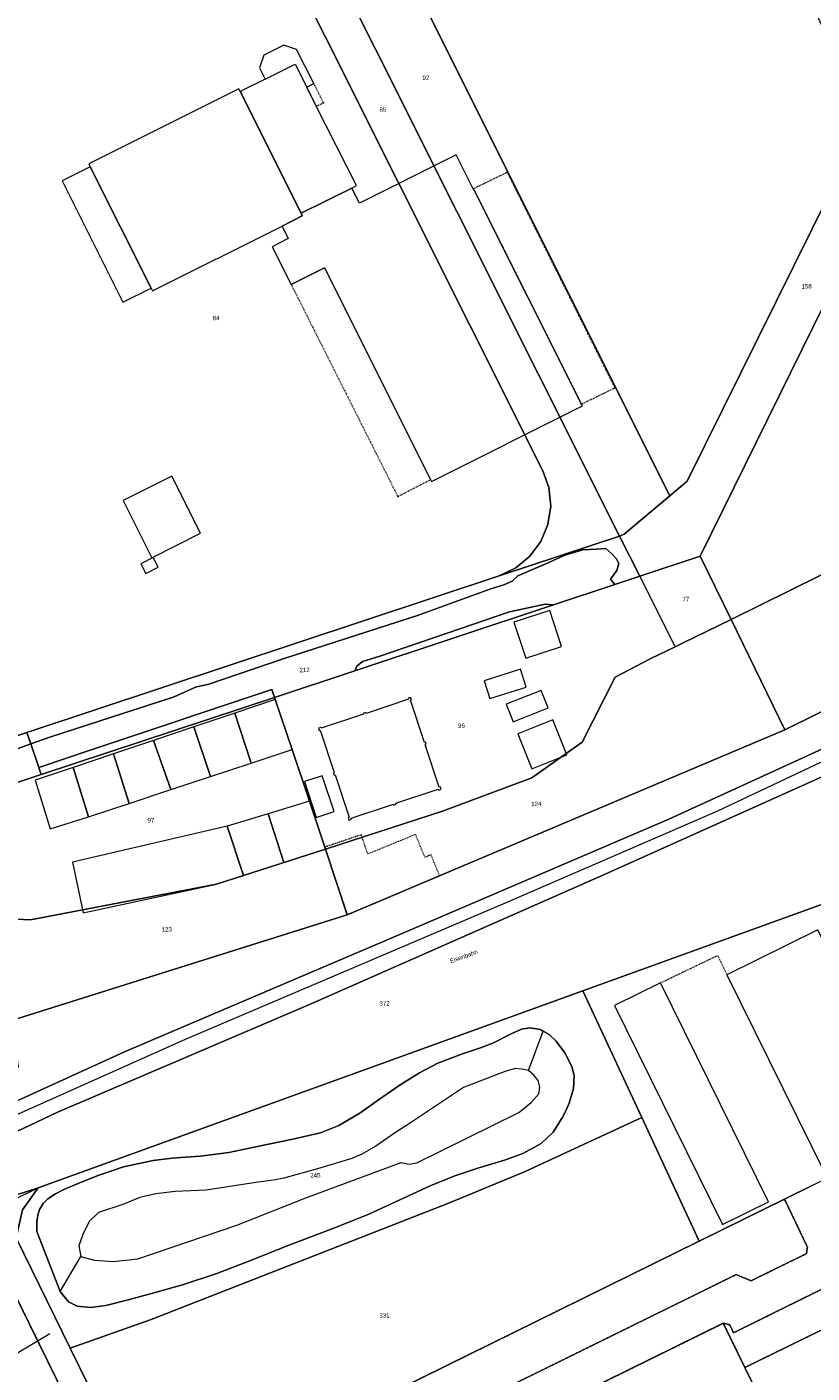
# Model space of a CAD drawing. Header units: millimetres. Extents: x -191 to 81095, y -508122 to 28741.
# Tile 199 of 251: x 5405 to 5530, y 10093 to 10307. Entities that reach past the tile are written whole.
import ezdxf

# ---------------------------------------------------------------- set-up
doc = ezdxf.new("R2010")
doc.units = ezdxf.units.MM
for name, pattern in [('VE22-087 DB - VST Hervest-Dorsten ALK VA2736$0$1', [0]), ('VE22-087 DB - VST Hervest-Dorsten ALK VA2736$0$2', [0.16, 0.06, -0.1]), ('VE22-087 DB - VST Hervest-Dorsten ALK VA2736$0$3', [0.26, 0.11, -0.15])]:
    doc.linetypes.add(name, pattern=pattern)
doc.layers.get('0').update_dxf_attribs({"color": 251})
for name, color, linetype, lineweight in [('VE22-087 DB - VST Hervest-Dorsten ALK VA2736$0$AX_Bahnverkehr', 7, 'VE22-087 DB - VST Hervest-Dorsten ALK VA2736$0$1', 18), ('VE22-087 DB - VST Hervest-Dorsten ALK VA2736$0$AX_Bauteil', 7, 'VE22-087 DB - VST Hervest-Dorsten ALK VA2736$0$1', 18), ('VE22-087 DB - VST Hervest-Dorsten ALK VA2736$0$AX_BauwerkImGewaesserbereich', 7, 'VE22-087 DB - VST Hervest-Dorsten ALK VA2736$0$1', 18), ('VE22-087 DB - VST Hervest-Dorsten ALK VA2736$0$AX_BesondererBauwerkspunkt_G2100', 7, 'VE22-087 DB - VST Hervest-Dorsten ALK VA2736$0$1', 18), ('VE22-087 DB - VST Hervest-Dorsten ALK VA2736$0$AX_BesondererBauwerkspunkt_G2300', 7, 'VE22-087 DB - VST Hervest-Dorsten ALK VA2736$0$1', 18), ('VE22-087 DB - VST Hervest-Dorsten ALK VA2736$0$AX_Flurstueck', 9, 'VE22-087 DB - VST Hervest-Dorsten ALK VA2736$0$1', 18), ('VE22-087 DB - VST Hervest-Dorsten ALK VA2736$0$AX_Gebaeude', 7, 'VE22-087 DB - VST Hervest-Dorsten ALK VA2736$0$1', 18), ('VE22-087 DB - VST Hervest-Dorsten ALK VA2736$0$AX_Gelaendekante', 7, 'VE22-087 DB - VST Hervest-Dorsten ALK VA2736$0$1', 18), ('VE22-087 DB - VST Hervest-Dorsten ALK VA2736$0$AX_Gleis', 7, 'VE22-087 DB - VST Hervest-Dorsten ALK VA2736$0$1', 18), ('VE22-087 DB - VST Hervest-Dorsten ALK VA2736$0$AX_IndustrieUndGewerbeflaeche', 7, 'VE22-087 DB - VST Hervest-Dorsten ALK VA2736$0$1', 18), ('VE22-087 DB - VST Hervest-Dorsten ALK VA2736$0$AX_SonstigesBauwerkOderSonstigeEinrichtung', 7, 'VE22-087 DB - VST Hervest-Dorsten ALK VA2736$0$1', 18), ('VE22-087 DB - VST Hervest-Dorsten ALK VA2736$0$AX_StehendesGewaesser', 7, 'VE22-087 DB - VST Hervest-Dorsten ALK VA2736$0$1', 18), ('VE22-087 DB - VST Hervest-Dorsten ALK VA2736$0$AX_Strassenverkehr', 7, 'VE22-087 DB - VST Hervest-Dorsten ALK VA2736$0$1', 18), ('VE22-087 DB - VST Hervest-Dorsten ALK VA2736$0$AX_UnlandVegetationsloseFlaeche', 7, 'VE22-087 DB - VST Hervest-Dorsten ALK VA2736$0$1', 18), ('VE22-087 DB - VST Hervest-Dorsten ALK VA2736$0$AX_Vegetationsmerkmal', 7, 'VE22-087 DB - VST Hervest-Dorsten ALK VA2736$0$1', 18), ('VE22-087 DB - VST Hervest-Dorsten ALK VA2736$0$AX_VorratsbehaelterSpeicherbauwerk', 7, 'VE22-087 DB - VST Hervest-Dorsten ALK VA2736$0$1', 18), ('VE22-087 DB - VST Hervest-Dorsten ALK VA2736$0$AX_Weg', 7, 'VE22-087 DB - VST Hervest-Dorsten ALK VA2736$0$1', 18)]:
    doc.layers.add(name, color=color, linetype=linetype, lineweight=lineweight)
doc.layers.add('XREF ALK Kataster', color=251, linetype='Continuous')
doc.styles.add('VE22-087 DB - VST Hervest-Dorsten ALK VA2736$0$0', font='arial.ttf')

# ---------------------------------------------------------------- blocks, each defined once
blk = doc.blocks.new('VE22-087 DB - VST Hervest-Dorsten ALK VA2736$0$99')
at = {"color": 0}
blk.add_point((0, 0), dxfattribs=at)
blk = doc.blocks.new('VE22-087 DB - VST Hervest-Dorsten ALK VA2736')
at = {"layer": 'VE22-087 DB - VST Hervest-Dorsten ALK VA2736$0$AX_Bauteil', "color": 7, "linetype": 'VE22-087 DB - VST Hervest-Dorsten ALK VA2736$0$1', "lineweight": 13, "ltscale": 0.5}
blk.add_polyline3d([(5445.94, 10304.27, 0), (5442.77, 10302.69, 0), (5442.08, 10300.67, 0), (5442.98, 10298.88, 0), (5447.71, 10301.25, 0), (5449.57, 10297.58, 0), (5450.7, 10298.15, 0), (5447.97, 10303.59, 0)], close=True, dxfattribs=at)
at = {"layer": 'VE22-087 DB - VST Hervest-Dorsten ALK VA2736$0$AX_Flurstueck', "linetype": 'VE22-087 DB - VST Hervest-Dorsten ALK VA2736$0$1', "lineweight": 13, "ltscale": 0.5}
for points in [[(5538.33, 10292.19, 0), (5507.77, 10359.18, 0), (5455.87, 10335.41, 0), (5507.24, 10232.65, 0), (5509.97, 10234.98, 0)], [(5455.87, 10335.41, 0), (5448.54, 10332.08, 0), (5447.57, 10329.46, 0), (5499.25, 10226.25, 0), (5500, 10226.54, 0), (5507.24, 10232.65, 0)], [(5485, 10223.04, 0), (5482.76, 10221.19, 0), (5480.12, 10219.93, 0), (5499.25, 10226.25, 0), (5447.57, 10329.46, 0), (5448.54, 10332.08, 0), (5441, 10328.64, 0), (5487.09, 10236.63, 0), (5488.05, 10233.95, 0), (5488.33, 10231.01, 0), (5487.88, 10228.11, 0), (5486.75, 10225.39, 0)], [(5441, 10328.64, 0), (5405.02, 10312.18, 0), (5393.8, 10307.05, 0), (5391.97, 10304.5, 0), (5390.62, 10301.77, 0), (5389.72, 10298.88, 0), (5385.57, 10281.06, 0), (5395.67, 10216.76, 0), (5399.37, 10193.14, 0), (5405.13, 10195.05, 0), (5480.12, 10219.93, 0), (5482.76, 10221.19, 0), (5485, 10223.04, 0), (5486.75, 10225.39, 0), (5487.88, 10228.11, 0), (5488.33, 10231.01, 0), (5488.05, 10233.95, 0), (5487.09, 10236.63, 0)], [(5538.33, 10292.19, 0), (5509.97, 10234.98, 0), (5507.24, 10232.65, 0), (5500, 10226.54, 0), (5499.25, 10226.25, 0), (5502.47, 10219.88, 0), (5512.06, 10223.05, 0), (5549.69, 10299.49, 0), (5545.73, 10307.38, 0)], [(5578.22, 10243.34, 0), (5573.99, 10251.08, 0), (5569.4, 10260.2, 0), (5549.69, 10299.49, 0), (5512.06, 10223.05, 0), (5516.96, 10213, 0), (5568.6, 10238.54, 0)], [(5568.6, 10238.54, 0), (5516.96, 10213, 0), (5525.51, 10195.44, 0), (5585.89, 10225.33, 0), (5584.44, 10226.57, 0), (5577.39, 10239.05, 0), (5578.22, 10243.34, 0)], [(5499.25, 10226.25, 0), (5480.12, 10219.93, 0), (5405.13, 10195.05, 0), (5405.75, 10193.22, 0), (5407.03, 10189.5, 0), (5407.41, 10188.37, 0), (5444.46, 10200.62, 0), (5457.2, 10204.85, 0), (5488.75, 10215.33, 0), (5498.53, 10218.57, 0), (5502.47, 10219.88, 0)], [(5516.96, 10213, 0), (5512.06, 10223.05, 0), (5502.47, 10219.88, 0), (5508.09, 10208.65, 0), (5509.38, 10209.28, 0)], [(5452.54, 10176.5, 0), (5471.14, 10182.53, 0), (5485.34, 10187.82, 0), (5493.31, 10193.51, 0), (5498.57, 10203.83, 0), (5504.11, 10206.73, 0), (5508.09, 10208.65, 0), (5502.47, 10219.88, 0), (5498.53, 10218.57, 0), (5488.75, 10215.33, 0), (5457.2, 10204.85, 0), (5444.46, 10200.62, 0), (5444.58, 10200.28, 0), (5447.23, 10192.34, 0), (5449.99, 10184.11, 0), (5452.43, 10176.83, 0)], [(5498.57, 10203.83, 0), (5493.31, 10193.51, 0), (5485.34, 10187.82, 0), (5471.14, 10182.53, 0), (5452.54, 10176.5, 0), (5456.01, 10166.08, 0), (5525.51, 10195.44, 0), (5516.96, 10213, 0), (5509.38, 10209.28, 0), (5508.09, 10208.65, 0), (5504.11, 10206.73, 0)], [(5635.43, 10178.17, 0), (5630.73, 10183.46, 0), (5625.84, 10188.57, 0), (5620.61, 10193.4, 0), (5615.3, 10197.79, 0), (5612.18, 10200.41, 0), (5608.6, 10203.83, 0), (5599.34, 10199.21, 0), (5548.89, 10174.07, 0), (5493.42, 10153.99, 0), (5502.77, 10133.87, 0), (5511.9, 10114.2, 0), (5525.47, 10120.89, 0), (5529.94, 10123.09, 0), (5548.93, 10132.44, 0), (5553.37, 10134.63, 0), (5573.48, 10144.54, 0), (5578.7, 10147.11, 0), (5580.89, 10148.19, 0), (5637.23, 10175.95, 0)], [(5400.52, 10186.1, 0), (5396.98, 10184.92, 0), (5397.44, 10182.29, 0), (5398.32, 10177.11, 0), (5401.15, 10165.51, 0), (5405.68, 10165.25, 0), (5435.23, 10170.95, 0), (5439.5, 10172.32, 0), (5452.54, 10176.5, 0), (5452.43, 10176.83, 0), (5449.99, 10184.11, 0), (5447.23, 10192.34, 0), (5444.58, 10200.28, 0), (5444.46, 10200.62, 0), (5407.41, 10188.37, 0)], [(5405.75, 10193.22, 0), (5405.13, 10195.05, 0), (5399.37, 10193.14, 0), (5400.52, 10186.1, 0), (5407.41, 10188.37, 0), (5407.03, 10189.5, 0)], [(5456.01, 10166.08, 0), (5452.54, 10176.5, 0), (5439.5, 10172.32, 0), (5435.23, 10170.95, 0), (5405.68, 10165.25, 0), (5401.15, 10165.51, 0), (5401.21, 10158.61, 0), (5401.37, 10157.53, 0), (5402.13, 10152.65, 0), (5402.65, 10149.28, 0)], [(5493.42, 10153.99, 0), (5406.91, 10122.68, 0), (5404.41, 10119.19, 0), (5403.44, 10114.75, 0), (5412, 10097.23, 0), (5424.88, 10101.76, 0), (5472.26, 10120.28, 0), (5484.26, 10125.29, 0), (5502.77, 10133.87, 0)], [(5511.9, 10114.2, 0), (5502.77, 10133.87, 0), (5484.26, 10125.29, 0), (5472.26, 10120.28, 0), (5424.88, 10101.76, 0), (5412, 10097.23, 0), (5419.3, 10082.32, 0), (5424.71, 10071.25, 0), (5425.72, 10071.74, 0), (5431.11, 10074.4, 0)], [(5589, 10128.31, 0), (5519.17, 10094.15, 0), (5539.5, 10052.62, 0), (5541.94, 10047.64, 0), (5615.88, 10083.81, 0), (5596.78, 10122.81, 0), (5592.67, 10120.81, 0)], [(5406.91, 10122.68, 0), (5391.11, 10117.6, 0), (5326.62, 10095.72, 0), (5311.11, 10090.46, 0), (5312.03, 10084.54, 0), (5327.36, 10088.7, 0), (5390.24, 10114.69, 0), (5392.66, 10115.23, 0), (5395.19, 10114.96, 0), (5397.61, 10114.33, 0), (5399.7, 10112.97, 0), (5403.44, 10114.75, 0), (5404.41, 10119.19, 0)], [(5395.19, 10114.96, 0), (5392.66, 10115.23, 0), (5390.24, 10114.69, 0), (5327.36, 10088.7, 0), (5312.03, 10084.54, 0), (5312.12, 10083.97, 0), (5314.78, 10066.98, 0), (5315.83, 10060.28, 0), (5375.39, 10081.84, 0), (5401.39, 10091.33, 0), (5408.43, 10077.03, 0), (5415.6, 10080.52, 0), (5401.21, 10109.89, 0), (5399.7, 10112.97, 0), (5397.61, 10114.33, 0)], [(5403.44, 10114.75, 0), (5399.7, 10112.97, 0), (5401.21, 10109.89, 0), (5415.6, 10080.52, 0), (5416.65, 10081.03, 0), (5419.3, 10082.32, 0), (5412, 10097.23, 0)], [(5515.74, 10101.16, 0), (5466.4, 10076.85, 0), (5493.22, 10022.42, 0), (5494.71, 10023.05, 0), (5495.41, 10023.38, 0), (5499.3, 10025.19, 0), (5538.97, 10044.57, 0), (5535.9, 10050.86, 0), (5539.5, 10052.62, 0), (5519.17, 10094.15, 0)]]:
    blk.add_polyline3d(points, close=True, dxfattribs=at)
for points in [[(5585.89, 10225.33, 0), (5525.51, 10195.44, 0), (5456.01, 10166.08, 0), (5402.65, 10149.28, 0), (5403.75, 10141.88, 0), (5375.18, 10125.92, 0), (5341.83, 10110.98, 0), (5316.69, 10099.71, 0), (5278.46, 10087.36, 0)], [(5311.11, 10090.46, 0), (5326.62, 10095.72, 0), (5391.11, 10117.6, 0), (5406.91, 10122.68, 0), (5493.42, 10153.99, 0), (5548.89, 10174.07, 0)], [(5529.94, 10123.09, 0), (5525.47, 10120.89, 0), (5511.9, 10114.2, 0), (5431.11, 10074.4, 0)], [(5466.4, 10076.85, 0), (5515.74, 10101.16, 0), (5519.17, 10094.15, 0), (5589, 10128.31, 0)], [(5408.79, 10099.49, 0), (5402.05, 10095.44, 0)]]:
    blk.add_polyline3d(points, dxfattribs=at)
at = {"layer": 'VE22-087 DB - VST Hervest-Dorsten ALK VA2736$0$AX_Gebaeude', "color": 7, "linetype": 'VE22-087 DB - VST Hervest-Dorsten ALK VA2736$0$1', "lineweight": 13, "ltscale": 0.5}
for points in [[(5445.94, 10304.27, 0), (5442.77, 10302.69, 0), (5442.08, 10300.67, 0), (5442.98, 10298.88, 0), (5438.99, 10296.88, 0), (5448.67, 10277.55, 0), (5456.72, 10281.54, 0), (5457.5, 10281.95, 0), (5451.09, 10294.56, 0), (5449.57, 10297.58, 0), (5450.7, 10298.15, 0), (5447.97, 10303.59, 0)], [(5438.78, 10297.31, 0), (5414.94, 10285.4, 0), (5415.17, 10284.93, 0), (5424.85, 10265.67, 0), (5425.07, 10265.21, 0), (5445.67, 10275.49, 0), (5448.87, 10277.14, 0), (5448.67, 10277.55, 0), (5438.99, 10296.88, 0)], [(5415.17, 10284.93, 0), (5410.7, 10282.69, 0), (5420.38, 10263.43, 0), (5424.85, 10265.67, 0)], [(5456.72, 10281.54, 0), (5448.67, 10277.55, 0), (5448.87, 10277.14, 0), (5445.67, 10275.49, 0), (5446.64, 10273.52, 0), (5444.1, 10272.23, 0), (5447.1, 10266.23, 0), (5452.41, 10268.89, 0), (5469.25, 10235.22, 0), (5469.4, 10234.94, 0), (5493.35, 10246.94, 0), (5493.21, 10247.22, 0), (5476.18, 10281.22, 0), (5476.11, 10281.2, 0), (5476, 10281.41, 0), (5473.29, 10286.82, 0), (5457.94, 10279.16, 0)], [(5428.14, 10235.79, 0), (5420.43, 10231.9, 0), (5424.96, 10222.81, 0), (5432.68, 10226.72, 0)], [(5425.16, 10222.87, 0), (5423.21, 10221.86, 0), (5424.01, 10220.31, 0), (5425.96, 10221.32, 0)], [(5482.48, 10212.55, 0), (5484.36, 10206.85, 0), (5490.06, 10208.73, 0), (5488.18, 10214.44, 0)], [(5477.77, 10203.27, 0), (5478.66, 10200.43, 0), (5484.4, 10202.23, 0), (5483.5, 10205.08, 0)], [(5481.24, 10199.52, 0), (5482.35, 10196.73, 0), (5487.93, 10198.94, 0), (5486.82, 10201.72, 0)], [(5451.83, 10195.86, 0), (5451.44, 10195.73, 0), (5451.57, 10195.34, 0), (5451.72, 10195.39, 0), (5453.95, 10188.68, 0), (5453.8, 10188.63, 0), (5453.92, 10188.24, 0), (5454.08, 10188.29, 0), (5456.3, 10181.57, 0), (5456.15, 10181.52, 0), (5456.28, 10181.13, 0), (5456.66, 10181.26, 0), (5456.61, 10181.41, 0), (5463.35, 10183.66, 0), (5463.4, 10183.51, 0), (5463.79, 10183.64, 0), (5463.74, 10183.79, 0), (5470.47, 10186.04, 0), (5470.52, 10185.89, 0), (5470.9, 10186.02, 0), (5470.77, 10186.41, 0), (5470.62, 10186.36, 0), (5468.4, 10193.07, 0), (5468.55, 10193.12, 0), (5468.42, 10193.51, 0), (5468.27, 10193.46, 0), (5466.04, 10200.17, 0), (5466.19, 10200.22, 0), (5466.06, 10200.61, 0), (5465.67, 10200.48, 0), (5465.73, 10200.33, 0), (5459, 10198.08, 0), (5458.95, 10198.24, 0), (5458.56, 10198.11, 0), (5458.61, 10197.95, 0), (5451.88, 10195.71, 0)], [(5483.1, 10194.84, 0), (5485.32, 10189.27, 0), (5490.89, 10191.49, 0), (5488.67, 10197.06, 0)], [(5453.91, 10182.49, 0), (5452.04, 10188.18, 0), (5449.21, 10187.23, 0), (5451.08, 10181.54, 0)], [(5530.77, 10163.68, 0), (5516.31, 10156.56, 0), (5531.89, 10124.89, 0), (5546.35, 10132.01, 0)], [(5498.44, 10151.66, 0), (5515.59, 10116.85, 0), (5522.92, 10120.46, 0), (5505.78, 10155.27, 0)]]:
    blk.add_polyline3d(points, close=True, dxfattribs=at)
at = {"layer": 'VE22-087 DB - VST Hervest-Dorsten ALK VA2736$0$AX_Gelaendekante', "color": 18, "linetype": 'VE22-087 DB - VST Hervest-Dorsten ALK VA2736$0$1', "lineweight": 13, "ltscale": 0.5, "true_color": 0x520000}
for points in [[(5484.78, 10141.31, 0), (5487.14, 10147.59, 0)], [(5410.43, 10106.24, 0), (5413.71, 10111.77, 0)]]:
    blk.add_polyline3d(points, dxfattribs=at)
at = {"layer": 'VE22-087 DB - VST Hervest-Dorsten ALK VA2736$0$AX_IndustrieUndGewerbeflaeche', "color": 253, "linetype": 'VE22-087 DB - VST Hervest-Dorsten ALK VA2736$0$1', "lineweight": 13, "ltscale": 0.5, "true_color": 0x999999}
blk.add_polyline3d([(5369.53, 10094.51, 0), (5375.39, 10081.84, 0), (5401.39, 10091.33, 0), (5408.43, 10077.03, 0), (5415.6, 10080.52, 0), (5401.21, 10109.89, 0)], close=True, dxfattribs=at)
at = {"layer": 'VE22-087 DB - VST Hervest-Dorsten ALK VA2736$0$AX_SonstigesBauwerkOderSonstigeEinrichtung', "color": 7, "linetype": 'VE22-087 DB - VST Hervest-Dorsten ALK VA2736$0$3', "lineweight": 13, "ltscale": 0.5}
for points in [[(5449.57, 10297.58, 0), (5451.09, 10294.56, 0), (5452.23, 10295.12, 0), (5450.7, 10298.15, 0)], [(5476, 10281.41, 0), (5476.11, 10281.2, 0), (5476.18, 10281.22, 0), (5493.21, 10247.22, 0), (5498.53, 10249.82, 0), (5481.43, 10284.06, 0)], [(5452.41, 10268.89, 0), (5447.1, 10266.23, 0), (5464.03, 10232.55, 0), (5469.25, 10235.22, 0)], [(5452.43, 10176.83, 0), (5452.54, 10176.5, 0), (5456.01, 10166.08, 0), (5470.67, 10172.3, 0), (5469.31, 10175.61, 0), (5468.34, 10175.21, 0), (5466.86, 10178.84, 0), (5459.27, 10175.73, 0), (5458.24, 10178.78, 0)]]:
    blk.add_polyline3d(points, close=True, dxfattribs=at)
blk.add_polyline3d([(5505.78, 10155.27, 0), (5514.83, 10159.61, 0), (5516.31, 10156.56, 0)], dxfattribs=at)
at = {"layer": 'VE22-087 DB - VST Hervest-Dorsten ALK VA2736$0$AX_Strassenverkehr', "color": 253, "linetype": 'VE22-087 DB - VST Hervest-Dorsten ALK VA2736$0$1', "lineweight": 13, "ltscale": 0.5, "true_color": 0x999999}
for points in [[(5487.46, 10215.45, 0), (5481.79, 10214.19, 0), (5476.06, 10212.26, 0), (5461.17, 10207.15, 0), (5458.41, 10206.3, 0), (5457.52, 10205.58, 0), (5457.2, 10204.85, 0), (5488.75, 10215.33, 0)], [(5444.04, 10201.88, 0), (5415.18, 10192.26, 0), (5407.03, 10189.5, 0), (5407.41, 10188.37, 0), (5444.46, 10200.62, 0)]]:
    blk.add_polyline3d(points, close=True, dxfattribs=at)
at = {"layer": 'VE22-087 DB - VST Hervest-Dorsten ALK VA2736$0$AX_Vegetationsmerkmal', "color": 7, "linetype": 'VE22-087 DB - VST Hervest-Dorsten ALK VA2736$0$1', "lineweight": 13, "ltscale": 0.5}
blk.add_polyline3d([(5587.98, 10133.96, 0), (5578.08, 10128.9, 0), (5577.75, 10129.52, 0), (5517.37, 10099.65, 0), (5516.76, 10100.93, 0), (5515.74, 10101.16, 0), (5519.17, 10094.15, 0), (5589, 10128.31, 0), (5590.44, 10129.01, 0)], close=True, dxfattribs=at)
at = {"layer": 'VE22-087 DB - VST Hervest-Dorsten ALK VA2736$0$AX_VorratsbehaelterSpeicherbauwerk', "color": 7, "linetype": 'VE22-087 DB - VST Hervest-Dorsten ALK VA2736$0$1', "lineweight": 13, "ltscale": 0.5}
for points in [[(5444.57, 10200.28, 0), (5438.13, 10198.11, 0), (5440.75, 10190.19, 0), (5447.23, 10192.34, 0)], [(5438.13, 10198.11, 0), (5431.63, 10195.92, 0), (5434.29, 10188.06, 0), (5440.75, 10190.19, 0)], [(5431.63, 10195.92, 0), (5425.25, 10193.78, 0), (5428, 10185.97, 0), (5434.29, 10188.06, 0)], [(5425.25, 10193.78, 0), (5418.89, 10191.64, 0), (5421.34, 10183.77, 0), (5428, 10185.97, 0)], [(5418.89, 10191.64, 0), (5412.45, 10189.47, 0), (5414.89, 10181.63, 0), (5421.34, 10183.77, 0)], [(5412.45, 10189.47, 0), (5406.43, 10187.45, 0), (5408.82, 10179.75, 0), (5414.89, 10181.63, 0)], [(5443.43, 10182.12, 0), (5436.94, 10180.15, 0), (5439.5, 10172.32, 0), (5445.94, 10174.38, 0)], [(5449.99, 10184.11, 0), (5443.43, 10182.12, 0), (5445.94, 10174.38, 0), (5452.54, 10176.5, 0), (5452.43, 10176.83, 0)]]:
    blk.add_polyline3d(points, close=True, dxfattribs=at)
at = {"layer": 'VE22-087 DB - VST Hervest-Dorsten ALK VA2736$0$AX_Weg', "color": 7, "linetype": 'VE22-087 DB - VST Hervest-Dorsten ALK VA2736$0$2', "lineweight": 13, "ltscale": 0.5}
for points in [[(5578.08, 10128.9, 0), (5577.75, 10129.52, 0), (5517.37, 10099.65, 0), (5516.76, 10100.93, 0), (5515.74, 10101.16, 0), (5519.17, 10094.15, 0), (5589, 10128.31, 0), (5590.44, 10129.01, 0), (5587.98, 10133.96, 0)], [(5403.44, 10114.75, 0), (5399.7, 10112.97, 0), (5401.21, 10109.89, 0), (5415.6, 10080.52, 0), (5416.65, 10081.03, 0), (5419.3, 10082.32, 0), (5412, 10097.23, 0)]]:
    blk.add_polyline3d(points, close=True, dxfattribs=at)
at = {"layer": 'VE22-087 DB - VST Hervest-Dorsten ALK VA2736$0$AX_BesondererBauwerkspunkt_G2100', "color": 7, "xscale": 0.5, "yscale": 0.5, "zscale": 0.5}
for p, rotation in [((5481.43, 10284.06), 1.589521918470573), ((5498.53, 10249.82), 1.589515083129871), ((5464.03, 10232.55), 1.589511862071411)]:
    blk.add_blockref('VE22-087 DB - VST Hervest-Dorsten ALK VA2736$0$99', p, dxfattribs=dict(at, rotation=rotation))
at = {"layer": 'VE22-087 DB - VST Hervest-Dorsten ALK VA2736$0$AX_BesondererBauwerkspunkt_G2300', "color": 7, "xscale": 0.5, "yscale": 0.5, "zscale": 0.5, "rotation": 1.589524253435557}
blk.add_blockref('VE22-087 DB - VST Hervest-Dorsten ALK VA2736$0$99', (5452.23, 10295.12), dxfattribs=at)
at = {"layer": 'VE22-087 DB - VST Hervest-Dorsten ALK VA2736$0$AX_Flurstueck', "char_height": 0.7, "attachment_point": 2, "rotation": 1.5895, "style": 'VE22-087 DB - VST Hervest-Dorsten ALK VA2736$0$0', "bg_fill": 3, "box_fill_scale": 1, "bg_fill_color": 256, "bg_fill_transparency": 0}
for s, insert in [('92', (5468.49, 10299.45)), ('85', (5461.66, 10294.39)), ('158', (5528.96, 10266.3)), ('84', (5435.15, 10261.25)), ('77', (5509.78, 10216.6)), ('212', (5449.22, 10205.33)), ('96', (5474.13, 10196.48)), ('124', (5486.02, 10184.05)), ('97', (5424.8, 10181.43)), ('123', (5427.32, 10164.11)), ('372', (5461.91, 10152.33)), ('245', (5450.93, 10125.02)), ('331', (5461.89, 10102.76))]:
    blk.add_mtext(s, dxfattribs=dict(at, insert=insert))
at = {"layer": 'VE22-087 DB - VST Hervest-Dorsten ALK VA2736$0$AX_Bahnverkehr', "color": 253, "linetype": 'VE22-087 DB - VST Hervest-Dorsten ALK VA2736$0$1', "lineweight": 13, "ltscale": 0.5, "true_color": 0x999999}
for points in [[(5525.51, 10195.44, 0), (5456.01, 10166.08, 0), (5402.65, 10149.28, 0), (5403.75, 10141.88, 0), (5375.18, 10125.92, 0), (5341.83, 10110.98, 0), (5316.69, 10099.71, 0), (5278.46, 10087.36, 0), (5294.13, 10090.67, 0), (5311.91, 10096.41, 0), (5322.97, 10099.93, 0), (5344.12, 10109.01, 0), (5364.48, 10118.25, 0), (5388.42, 10129.62, 0), (5420.6, 10144.29, 0), (5462.59, 10162.21, 0), (5507.06, 10181.26, 0), (5527.69, 10190.71, 0), (5541.39, 10196.99, 0), (5582.55, 10217.42, 0), (5592.67, 10222.18, 0), (5589.08, 10222.58, 0), (5585.89, 10225.33, 0)], [(5594.59, 10219.36, 0), (5580.14, 10211.7, 0), (5536.47, 10190.25, 0), (5496.99, 10172.51, 0), (5450.36, 10152, 0), (5409.89, 10134.65, 0), (5370.48, 10115.98, 0), (5326.62, 10095.72, 0), (5391.11, 10117.6, 0), (5406.91, 10122.68, 0), (5493.42, 10153.99, 0), (5548.89, 10174.07, 0), (5599.34, 10199.21, 0), (5598.77, 10200.31, 0), (5607.66, 10204.76, 0), (5605.75, 10206.65, 0), (5602.94, 10209.52, 0), (5598.86, 10213.97, 0), (5596.3, 10217.03, 0)]]:
    blk.add_polyline3d(points, close=True, dxfattribs=at)
blk.add_polyline3d([(5311.11, 10090.46, 0), (5326.62, 10095.72, 0), (5370.48, 10115.98, 0), (5409.89, 10134.65, 0), (5450.36, 10152, 0), (5496.99, 10172.51, 0), (5536.47, 10190.25, 0), (5580.14, 10211.7, 0), (5594.59, 10219.36, 0), (5592.67, 10222.18, 0), (5582.55, 10217.42, 0), (5541.39, 10196.99, 0), (5527.69, 10190.71, 0), (5507.06, 10181.26, 0), (5462.59, 10162.21, 0), (5420.6, 10144.29, 0), (5388.42, 10129.62, 0), (5364.48, 10118.25, 0), (5344.12, 10109.01, 0), (5322.97, 10099.93, 0), (5311.91, 10096.41, 0), (5294.13, 10090.67, 0)], dxfattribs=at)
at = {"layer": 'VE22-087 DB - VST Hervest-Dorsten ALK VA2736$0$AX_BauwerkImGewaesserbereich', "color": 253, "linetype": 'VE22-087 DB - VST Hervest-Dorsten ALK VA2736$0$1', "lineweight": 13, "ltscale": 0.5, "true_color": 0x999999}
blk.add_polyline3d([(5483.68, 10147.91, 0), (5482.03, 10147.18, 0), (5479.11, 10145.69, 0), (5477.15, 10144.93, 0), (5474.3, 10143.96, 0), (5470.41, 10142.48, 0), (5467.48, 10140.98, 0), (5464.41, 10139.08, 0), (5460.99, 10136.67, 0), (5458.01, 10134.57, 0), (5454.67, 10132.6, 0), (5451.76, 10131.45, 0), (5447.38, 10130.42, 0), (5442.2, 10129.34, 0), (5437.21, 10128.29, 0), (5432.72, 10127.74, 0), (5430.33, 10127.57, 0), (5428.22, 10127.4, 0), (5425.2, 10127.04, 0), (5420.49, 10126.05, 0), (5416.26, 10124.61, 0), (5413.28, 10123.39, 0), (5411.01, 10122.43, 0), (5409.64, 10121.74, 0), (5408.45, 10120.93, 0), (5407.71, 10120.19, 0), (5407.14, 10119.26, 0), (5406.86, 10118.37, 0), (5406.72, 10117.26, 0), (5406.7, 10115.77, 0), (5410.43, 10106.24, 0), (5411.74, 10104.55, 0), (5413.11, 10103.86, 0), (5415.27, 10103.68, 0), (5417.65, 10103.98, 0), (5421.44, 10104.93, 0), (5425.51, 10106.06, 0), (5429.84, 10107.29, 0), (5435.31, 10109.09, 0), (5441.05, 10111.3, 0), (5446.21, 10113.36, 0), (5454.15, 10116.36, 0), (5459.44, 10118.49, 0), (5465.62, 10121.35, 0), (5469.15, 10123.01, 0), (5473.07, 10124.6, 0), (5476.75, 10125.79, 0), (5481, 10127.1, 0), (5483.9, 10128.16, 0), (5486.79, 10129.75, 0), (5488.69, 10131.55, 0), (5490.15, 10133.8, 0), (5490.71, 10134.93, 0), (5491.23, 10136.14, 0), (5491.94, 10138.49, 0), (5492.03, 10140.55, 0), (5491.67, 10141.99, 0), (5490.55, 10144.15, 0), (5489.17, 10145.99, 0), (5488.08, 10147.06, 0), (5486.69, 10147.84, 0), (5484.99, 10148.1, 0)], close=True, dxfattribs=at)
at = {"layer": 'VE22-087 DB - VST Hervest-Dorsten ALK VA2736$0$AX_Gelaendekante', "color": 18, "linetype": 'VE22-087 DB - VST Hervest-Dorsten ALK VA2736$0$1', "lineweight": 13, "ltscale": 0.5, "true_color": 0x520000}
for points in [[(5410.43, 10106.24, 0), (5406.7, 10115.77, 0), (5406.72, 10117.26, 0), (5406.86, 10118.37, 0), (5407.14, 10119.26, 0), (5407.71, 10120.19, 0), (5408.45, 10120.93, 0), (5409.64, 10121.74, 0), (5411.01, 10122.43, 0), (5413.28, 10123.39, 0), (5416.26, 10124.61, 0), (5416.37, 10124.66, 0), (5416.26, 10124.61, 0), (5416.37, 10124.65, 0), (5420.49, 10126.05, 0), (5425.2, 10127.04, 0), (5428.22, 10127.4, 0), (5430.33, 10127.57, 0), (5432.72, 10127.74, 0), (5437.21, 10128.29, 0), (5442.2, 10129.34, 0), (5447.38, 10130.42, 0), (5451.76, 10131.45, 0), (5454.67, 10132.6, 0), (5458.01, 10134.57, 0), (5460.99, 10136.67, 0), (5464.41, 10139.08, 0), (5467.48, 10140.98, 0), (5470.41, 10142.48, 0), (5474.3, 10143.96, 0), (5477.15, 10144.93, 0), (5479.11, 10145.69, 0), (5482.03, 10147.18, 0), (5483.68, 10147.91, 0), (5484.99, 10148.1, 0), (5486.69, 10147.84, 0), (5487.14, 10147.59, 0)], [(5487.14, 10147.59, 0), (5488.08, 10147.06, 0), (5489.17, 10145.99, 0), (5490.55, 10144.15, 0), (5491.67, 10141.99, 0), (5492.03, 10140.55, 0), (5491.94, 10138.49, 0), (5491.23, 10136.14, 0), (5490.71, 10134.93, 0), (5490.15, 10133.8, 0), (5488.69, 10131.55, 0), (5486.79, 10129.75, 0), (5483.9, 10128.16, 0), (5481, 10127.1, 0), (5476.75, 10125.79, 0), (5473.07, 10124.6, 0), (5469.15, 10123.01, 0), (5465.62, 10121.35, 0), (5459.44, 10118.49, 0), (5454.15, 10116.36, 0), (5446.21, 10113.36, 0), (5441.05, 10111.3, 0), (5435.31, 10109.09, 0), (5429.84, 10107.29, 0), (5425.51, 10106.06, 0), (5421.44, 10104.93, 0), (5417.65, 10103.98, 0), (5415.27, 10103.68, 0), (5413.11, 10103.86, 0), (5411.74, 10104.55, 0), (5410.43, 10106.24, 0)], [(5484.78, 10141.31, 0), (5484.03, 10141.51, 0), (5482.74, 10141.66, 0), (5481.21, 10141.24, 0), (5474.48, 10138.64, 0), (5465.71, 10132.8, 0), (5463.67, 10131.46, 0), (5460.54, 10129.3, 0), (5458.31, 10128.02, 0), (5456.73, 10127.34, 0), (5451.26, 10125.72, 0), (5445.91, 10124.24, 0), (5444.31, 10123.89, 0), (5441.48, 10123.52, 0), (5433.61, 10122.31, 0), (5428.69, 10122.11, 0), (5425.6, 10121.71, 0), (5423.07, 10121.14, 0), (5420.38, 10120.03, 0), (5416.52, 10118.78, 0), (5415.03, 10117.33, 0), (5413.99, 10115.29, 0), (5413.38, 10113.46, 0), (5413.71, 10111.77, 0)], [(5413.71, 10111.77, 0), (5415.8, 10111.17, 0), (5418.87, 10110.98, 0), (5422.72, 10111.43, 0), (5438.47, 10116.77, 0), (5449.41, 10121.09, 0), (5464.59, 10126.7, 0), (5465.82, 10126.47, 0), (5467.04, 10126.66, 0), (5483.24, 10134.68, 0), (5485.24, 10136.24, 0), (5486.42, 10137.65, 0), (5486.61, 10138.69, 0), (5486.33, 10139.75, 0), (5485.65, 10140.58, 0), (5484.78, 10141.31, 0)]]:
    blk.add_polyline3d(points, dxfattribs=at)
at = {"layer": 'VE22-087 DB - VST Hervest-Dorsten ALK VA2736$0$AX_IndustrieUndGewerbeflaeche', "color": 253, "linetype": 'VE22-087 DB - VST Hervest-Dorsten ALK VA2736$0$1', "lineweight": 13, "ltscale": 0.5, "true_color": 0x999999}
for points in [[(5405.02, 10312.18, 0), (5393.8, 10307.05, 0), (5391.97, 10304.5, 0), (5390.62, 10301.77, 0), (5389.72, 10298.88, 0), (5385.57, 10281.06, 0), (5395.67, 10216.76, 0), (5399.37, 10193.14, 0), (5405.13, 10195.05, 0), (5480.12, 10219.93, 0), (5499.25, 10226.25, 0), (5502.47, 10219.88, 0), (5508.09, 10208.65, 0), (5509.38, 10209.28, 0), (5516.96, 10213, 0), (5525.51, 10195.44, 0), (5585.89, 10225.33, 0), (5584.44, 10226.57, 0), (5577.39, 10239.05, 0), (5578.22, 10243.34, 0), (5573.99, 10251.08, 0), (5569.4, 10260.2, 0), (5549.69, 10299.49, 0), (5545.73, 10307.38, 0)], [(5539.5, 10052.62, 0), (5519.17, 10094.15, 0), (5515.74, 10101.16, 0), (5466.4, 10076.85, 0)]]:
    blk.add_polyline3d(points, dxfattribs=at)
for points in [[(5508.09, 10208.65, 0), (5502.47, 10219.88, 0), (5498.53, 10218.57, 0), (5488.75, 10215.33, 0), (5457.2, 10204.85, 0), (5444.46, 10200.62, 0), (5407.41, 10188.37, 0), (5400.52, 10186.1, 0), (5396.98, 10184.92, 0), (5397.44, 10182.29, 0), (5398.32, 10177.11, 0), (5401.15, 10165.51, 0), (5401.21, 10158.61, 0), (5401.37, 10157.53, 0), (5402.13, 10152.65, 0), (5402.65, 10149.28, 0), (5456.01, 10166.08, 0), (5525.51, 10195.44, 0), (5516.96, 10213, 0), (5509.38, 10209.28, 0)], [(5502.77, 10133.87, 0), (5484.26, 10125.29, 0), (5472.26, 10120.28, 0), (5424.88, 10101.76, 0), (5412, 10097.23, 0), (5419.3, 10082.32, 0), (5424.71, 10071.25, 0), (5425.72, 10071.74, 0), (5431.11, 10074.4, 0), (5511.9, 10114.2, 0)]]:
    blk.add_polyline3d(points, close=True, dxfattribs=at)
at = {"layer": 'VE22-087 DB - VST Hervest-Dorsten ALK VA2736$0$AX_StehendesGewaesser', "color": 253, "linetype": 'VE22-087 DB - VST Hervest-Dorsten ALK VA2736$0$1', "lineweight": 13, "ltscale": 0.5, "true_color": 0x999999}
blk.add_polyline3d([(5483.68, 10147.91, 0), (5482.03, 10147.18, 0), (5479.11, 10145.69, 0), (5477.15, 10144.93, 0), (5474.3, 10143.96, 0), (5470.41, 10142.48, 0), (5467.48, 10140.98, 0), (5464.41, 10139.08, 0), (5460.99, 10136.67, 0), (5458.01, 10134.57, 0), (5454.67, 10132.6, 0), (5451.76, 10131.45, 0), (5447.38, 10130.42, 0), (5442.2, 10129.34, 0), (5437.21, 10128.29, 0), (5432.72, 10127.74, 0), (5430.33, 10127.57, 0), (5428.22, 10127.4, 0), (5425.2, 10127.04, 0), (5420.49, 10126.05, 0), (5416.26, 10124.61, 0), (5413.28, 10123.39, 0), (5411.01, 10122.43, 0), (5409.64, 10121.74, 0), (5408.45, 10120.93, 0), (5407.71, 10120.19, 0), (5407.14, 10119.26, 0), (5406.86, 10118.37, 0), (5406.72, 10117.26, 0), (5406.7, 10115.77, 0), (5410.43, 10106.24, 0), (5411.74, 10104.55, 0), (5413.11, 10103.86, 0), (5415.27, 10103.68, 0), (5417.65, 10103.98, 0), (5421.44, 10104.93, 0), (5425.51, 10106.06, 0), (5429.84, 10107.29, 0), (5435.31, 10109.09, 0), (5441.05, 10111.3, 0), (5446.21, 10113.36, 0), (5454.15, 10116.36, 0), (5459.44, 10118.49, 0), (5465.62, 10121.35, 0), (5469.15, 10123.01, 0), (5473.07, 10124.6, 0), (5476.75, 10125.79, 0), (5481, 10127.1, 0), (5483.9, 10128.16, 0), (5486.79, 10129.75, 0), (5488.69, 10131.55, 0), (5490.15, 10133.8, 0), (5490.71, 10134.93, 0), (5491.23, 10136.14, 0), (5491.94, 10138.49, 0), (5492.03, 10140.55, 0), (5491.67, 10141.99, 0), (5490.55, 10144.15, 0), (5489.17, 10145.99, 0), (5488.08, 10147.06, 0), (5486.69, 10147.84, 0), (5484.99, 10148.1, 0)], close=True, dxfattribs=at)
at = {"layer": 'VE22-087 DB - VST Hervest-Dorsten ALK VA2736$0$AX_Strassenverkehr', "color": 253, "linetype": 'VE22-087 DB - VST Hervest-Dorsten ALK VA2736$0$1', "lineweight": 13, "ltscale": 0.5, "true_color": 0x999999}
for points in [[(5400.52, 10186.1, 0), (5407.41, 10188.37, 0), (5407.03, 10189.5, 0), (5415.18, 10192.26, 0), (5444.04, 10201.88, 0), (5444.46, 10200.62, 0), (5457.2, 10204.85, 0), (5457.52, 10205.58, 0), (5458.41, 10206.3, 0), (5461.17, 10207.15, 0), (5476.06, 10212.26, 0), (5481.79, 10214.19, 0), (5487.46, 10215.45, 0), (5488.75, 10215.33, 0), (5498.53, 10218.57, 0), (5497.84, 10219.4, 0), (5498.85, 10220.76, 0), (5499.15, 10221.88, 0), (5498.75, 10222.65, 0), (5498.03, 10223.41, 0), (5497.07, 10224.26, 0), (5495.53, 10224.2, 0), (5493.41, 10224.05, 0), (5490.55, 10223.2, 0), (5488.03, 10222.06, 0), (5483.11, 10219.92, 0), (5482.22, 10219.11, 0), (5480.9, 10218.48, 0), (5478.81, 10217.85, 0), (5467.17, 10213.62, 0), (5445.98, 10206.81, 0), (5434, 10202.71, 0), (5431.91, 10202.22, 0), (5428.49, 10200.72, 0), (5408.78, 10194.29, 0), (5405.75, 10193.22, 0), (5403.72, 10192.51, 0)], [(5403.72, 10192.51, 0), (5405.75, 10193.22, 0), (5408.78, 10194.29, 0), (5428.49, 10200.72, 0), (5431.91, 10202.22, 0), (5434, 10202.71, 0), (5445.98, 10206.81, 0), (5467.17, 10213.62, 0), (5478.81, 10217.85, 0), (5480.9, 10218.48, 0), (5482.22, 10219.11, 0), (5483.11, 10219.92, 0), (5488.03, 10222.06, 0), (5490.55, 10223.2, 0), (5493.41, 10224.05, 0), (5495.53, 10224.2, 0), (5497.07, 10224.26, 0), (5498.03, 10223.41, 0), (5498.75, 10222.65, 0), (5499.15, 10221.88, 0), (5498.85, 10220.76, 0), (5497.84, 10219.4, 0), (5498.53, 10218.57, 0), (5502.47, 10219.88, 0), (5499.25, 10226.25, 0), (5480.12, 10219.93, 0), (5405.13, 10195.05, 0), (5399.37, 10193.14, 0)]]:
    blk.add_polyline3d(points, dxfattribs=at)
at = {"layer": 'VE22-087 DB - VST Hervest-Dorsten ALK VA2736$0$AX_UnlandVegetationsloseFlaeche', "color": 253, "linetype": 'VE22-087 DB - VST Hervest-Dorsten ALK VA2736$0$1', "lineweight": 13, "ltscale": 0.5, "true_color": 0x999999}
blk.add_polyline3d([(5375.39, 10081.84, 0), (5369.53, 10094.51, 0), (5401.21, 10109.89, 0), (5399.7, 10112.97, 0), (5403.44, 10114.75, 0), (5412, 10097.23, 0), (5424.88, 10101.76, 0), (5472.26, 10120.28, 0), (5484.26, 10125.29, 0), (5502.77, 10133.87, 0), (5493.42, 10153.99, 0), (5406.91, 10122.68, 0), (5391.11, 10117.6, 0), (5326.62, 10095.72, 0), (5311.11, 10090.46, 0)], dxfattribs=at)
blk.add_polyline3d([(5483.68, 10147.91, 0), (5484.99, 10148.1, 0), (5486.69, 10147.84, 0), (5488.08, 10147.06, 0), (5489.17, 10145.99, 0), (5490.55, 10144.15, 0), (5491.67, 10141.99, 0), (5492.03, 10140.55, 0), (5491.94, 10138.49, 0), (5491.23, 10136.14, 0), (5490.71, 10134.93, 0), (5490.15, 10133.8, 0), (5488.69, 10131.55, 0), (5486.79, 10129.75, 0), (5483.9, 10128.16, 0), (5481, 10127.1, 0), (5476.75, 10125.79, 0), (5473.07, 10124.6, 0), (5469.15, 10123.01, 0), (5465.62, 10121.35, 0), (5459.44, 10118.49, 0), (5454.15, 10116.36, 0), (5446.21, 10113.36, 0), (5441.05, 10111.3, 0), (5435.31, 10109.09, 0), (5429.84, 10107.29, 0), (5425.51, 10106.06, 0), (5421.44, 10104.93, 0), (5417.65, 10103.98, 0), (5415.27, 10103.68, 0), (5413.11, 10103.86, 0), (5411.74, 10104.55, 0), (5410.43, 10106.24, 0), (5406.7, 10115.77, 0), (5406.72, 10117.26, 0), (5406.86, 10118.37, 0), (5407.14, 10119.26, 0), (5407.71, 10120.19, 0), (5408.45, 10120.93, 0), (5409.64, 10121.74, 0), (5411.01, 10122.43, 0), (5413.28, 10123.39, 0), (5416.26, 10124.61, 0), (5420.49, 10126.05, 0), (5425.2, 10127.04, 0), (5428.22, 10127.4, 0), (5430.33, 10127.57, 0), (5432.72, 10127.74, 0), (5437.21, 10128.29, 0), (5442.2, 10129.34, 0), (5447.38, 10130.42, 0), (5451.76, 10131.45, 0), (5454.67, 10132.6, 0), (5458.01, 10134.57, 0), (5460.99, 10136.67, 0), (5464.41, 10139.08, 0), (5467.48, 10140.98, 0), (5470.41, 10142.48, 0), (5474.3, 10143.96, 0), (5477.15, 10144.93, 0), (5479.11, 10145.69, 0), (5482.03, 10147.18, 0)], close=True, dxfattribs=at)
at = {"layer": 'VE22-087 DB - VST Hervest-Dorsten ALK VA2736$0$AX_Vegetationsmerkmal', "color": 7, "linetype": 'VE22-087 DB - VST Hervest-Dorsten ALK VA2736$0$1', "lineweight": 13, "ltscale": 0.5}
blk.add_polyline3d([(5525.47, 10120.89, 0), (5511.9, 10114.2, 0), (5431.11, 10074.4, 0), (5433.99, 10068.53, 0), (5434.97, 10068.12, 0), (5517.78, 10108.9, 0), (5520.15, 10107.93, 0), (5528.97, 10112.24, 0), (5529.1, 10113.28, 0)], close=True, dxfattribs=at)
at = {"layer": 'VE22-087 DB - VST Hervest-Dorsten ALK VA2736$0$AX_VorratsbehaelterSpeicherbauwerk', "color": 7, "linetype": 'VE22-087 DB - VST Hervest-Dorsten ALK VA2736$0$1', "lineweight": 13, "ltscale": 0.5}
blk.add_polyline3d([(5412.36, 10174.44, 0), (5414.07, 10166.41, 0), (5435.23, 10170.95, 0), (5439.5, 10172.32, 0), (5436.94, 10180.15, 0)], close=True, dxfattribs=at)
at = {"layer": 'VE22-087 DB - VST Hervest-Dorsten ALK VA2736$0$AX_Weg', "color": 7, "linetype": 'VE22-087 DB - VST Hervest-Dorsten ALK VA2736$0$2', "lineweight": 13, "ltscale": 0.5}
for points in [[(5529.94, 10123.09, 0), (5525.47, 10120.89, 0), (5529.1, 10113.28, 0), (5528.97, 10112.24, 0), (5520.15, 10107.93, 0), (5517.78, 10108.9, 0), (5434.97, 10068.12, 0)], [(5466.4, 10076.85, 0), (5515.74, 10101.16, 0), (5516.76, 10100.93, 0), (5517.37, 10099.65, 0), (5577.75, 10129.52, 0)]]:
    blk.add_polyline3d(points, dxfattribs=at)
blk.add_polyline3d([(5525.47, 10120.89, 0), (5511.9, 10114.2, 0), (5431.11, 10074.4, 0), (5433.99, 10068.53, 0), (5434.97, 10068.12, 0), (5517.78, 10108.9, 0), (5520.15, 10107.93, 0), (5528.97, 10112.24, 0), (5529.1, 10113.28, 0)], close=True, dxfattribs=at)
at = {"layer": 'VE22-087 DB - VST Hervest-Dorsten ALK VA2736$0$AX_Bahnverkehr', "color": 7, "insert": (5474.4, 10159.8), "char_height": 0.7, "attachment_point": 2, "rotation": 19.9495, "style": 'VE22-087 DB - VST Hervest-Dorsten ALK VA2736$0$0', "bg_fill": 3, "box_fill_scale": 1, "bg_fill_color": 256, "bg_fill_transparency": 0}
blk.add_mtext('Eisenbahn', dxfattribs=at)
at = {"layer": 'VE22-087 DB - VST Hervest-Dorsten ALK VA2736$0$AX_Gleis', "color": 7, "linetype": 'VE22-087 DB - VST Hervest-Dorsten ALK VA2736$0$1', "lineweight": 13, "ltscale": 0.5}
blk.add_polyline3d([(5292.96, 10087.67, 0), (5311.55, 10093.39, 0), (5323.93, 10097.66, 0), (5337.49, 10103.2, 0), (5349.44, 10108.79, 0), (5374.88, 10120.75, 0), (5400.75, 10133.12, 0), (5430.33, 10146.33, 0), (5481.15, 10167.99, 0), (5514.86, 10182.62, 0), (5553.54, 10200.85, 0), (5593.52, 10220.93, 0), (5609.03, 10228.62, 0)], dxfattribs=at)
at = {"layer": 'VE22-087 DB - VST Hervest-Dorsten ALK VA2736$0$AX_Vegetationsmerkmal', "color": 7, "linetype": 'VE22-087 DB - VST Hervest-Dorsten ALK VA2736$0$1', "lineweight": 13, "ltscale": 0.5}
for points in [[(5568.6, 10238.54, 0), (5516.96, 10213, 0), (5525.51, 10195.44, 0), (5456.01, 10166.08, 0), (5402.65, 10149.28, 0), (5403.75, 10141.88, 0), (5375.18, 10125.92, 0), (5341.83, 10110.98, 0), (5316.69, 10099.71, 0), (5278.46, 10087.36, 0)], [(5294.13, 10090.67, 0), (5311.91, 10096.41, 0), (5322.97, 10099.93, 0), (5344.12, 10109.01, 0), (5364.48, 10118.25, 0), (5388.42, 10129.62, 0), (5420.6, 10144.29, 0), (5462.59, 10162.21, 0), (5507.06, 10181.26, 0), (5527.69, 10190.71, 0), (5541.39, 10196.99, 0)], [(5327.36, 10088.7, 0), (5390.24, 10114.69, 0), (5406.91, 10122.68, 0), (5493.42, 10153.99, 0), (5548.89, 10174.07, 0), (5599.34, 10199.21, 0), (5598.77, 10200.31, 0), (5598.11, 10201.7, 0), (5606.56, 10205.86, 0), (5605.75, 10206.65, 0), (5602.94, 10209.52, 0), (5598.86, 10213.97, 0), (5596.3, 10217.03, 0), (5594.59, 10219.36, 0), (5580.14, 10211.7, 0), (5536.47, 10190.25, 0), (5496.99, 10172.51, 0), (5450.36, 10152, 0), (5409.89, 10134.65, 0), (5370.48, 10115.98, 0), (5326.62, 10095.72, 0), (5311.11, 10090.46, 0)]]:
    blk.add_polyline3d(points, dxfattribs=at)

msp = doc.modelspace()

# ---------------------------------------------------------------- block references
at = {"layer": 'XREF ALK Kataster', "color": 251}
msp.add_blockref('VE22-087 DB - VST Hervest-Dorsten ALK VA2736', (0, 0), dxfattribs=at)

doc.saveas('drawing.dxf')
